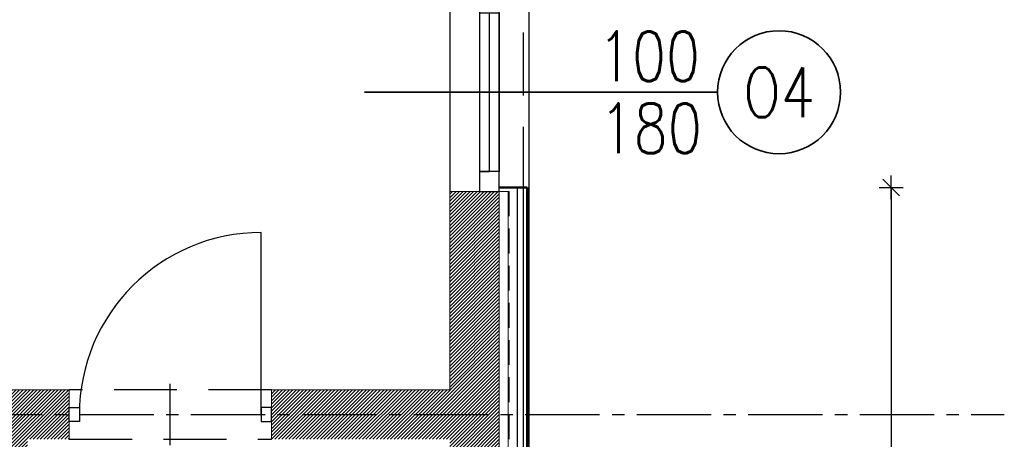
# Model space of a CAD drawing. Header units: inches. Extents: x 27484 to 71626, y -45113 to 39.
# Tile 162 of 256: x 36995 to 37492, y -34378 to -34166. Entities that reach past the tile are written whole.
import ezdxf
from ezdxf.enums import TextEntityAlignment as Align

# ---------------------------------------------------------------- set-up
doc = ezdxf.new("R2010")
doc.units = ezdxf.units.IN
doc.header["$LTSCALE"] = 50
doc.header["$MEASUREMENT"] = 0
for name, pattern in [('CENTER2', [1.125, 0.75, -0.125, 0.125, -0.125]), ('DASHED', [0.75, 0.5, -0.25]), ('DASHED2', [9.525, 6.35, -3.175])]:
    doc.linetypes.add(name, pattern=pattern)
for name, color, linetype, lineweight in [('A-obwiednia proj.', 4, 'Continuous', 50), ('A-okna projektowane', 4, 'Continuous', 30), ('A-proj. styropian', 2, 'BATTING', 9), ('A-PRZERYW', 7, 'DASHED2', 18), ('A-rozbiórka', 8, 'DASHED', 15), ('A-SCIANY', 5, 'Continuous', 18), ('A-WID', 1, 'Continuous', 9), ('A-ść. istn.', 8, 'Continuous', 0), ('mat', 7, 'Continuous', 9), ('R-MET-DRZ', 7, 'Continuous', 15), ('R-MET-OKN', 7, 'Continuous', 35)]:
    doc.layers.add(name, color=color, linetype=linetype, lineweight=lineweight)
for name, color, linetype in [('A-OS', 7, 'CENTER2'), ('R-DIM', 6, 'Continuous'), ('R-MET-OKN-OPIS', 7, 'Continuous'), ('R-MET-OKN-OPIS-SYM', 2, 'Continuous'), ('S-DRZ-', 7, 'Continuous'), ('S-DRZ-O', 7, 'Continuous'), ('S-DRZ-SKRZYD', 5, 'Continuous'), ('S-DRZ-WEGAR', 7, 'Continuous')]:
    doc.layers.add(name, color=color, linetype=linetype)
doc.styles.add('MET_OKN', font='SIMPLEX.SHX')
doc.styles.add('MM_050', font='romans.shx', dxfattribs={"width": 0.8, "height": 16})
doc.linetypes.add('BATTING', pattern='A,0.0001,-0.1,[134,ltypeshp.shx,S=0.1,R=0,X=-0.1,Y=0],-0.2,[134,ltypeshp.shx,S=0.1,R=180,X=0.1,Y=0],-0.1', length=0.4001)
doc.dimstyles.new('AM100', dxfattribs={"dimtxt": 0.18, "dimasz": 1, "dimexe": 0, "dimexo": 0, "dimgap": 0, "dimtad": 0, "dimdec": 4, "dimdsep": 46, "dimtxsty": 'MM_050', "dimblk1": 'W1', "dimblk2": 'W1', "dimsah": 1, "dimcen": 4, "dimse1": 1, "dimse2": 1, "dimclrd": 256, "dimclre": 256, "dimclrt": 2, "dimadec": 5, "dimazin": 0, "dimtfac": 0.444444, "dimtdec": 4, "dimtix": 1, "dimtmove": 2, "dimatfit": 3, "dimldrblk": 'W1', "dimfxl": 1, "dimtvp": 0.777778, "dimtolj": 1, "dimarcsym": 0})
pattern_1 = [(45, (31560.1443, -34930.5661), (-0.88388348, 0.88388348), [])]

# ---------------------------------------------------------------- blocks, each defined once
blk = doc.blocks.new('D90-L-DL')
at = {"layer": 'S-DRZ-'}
blk.add_arc((-45, 0), 90, 270, 0, dxfattribs=at)
at = {"layer": 'S-DRZ-O'}
blk.add_line((0, 15.12), (0, -15.12), dxfattribs=at)
at = {"layer": 'S-DRZ-SKRZYD'}
blk.add_line((-45, 0), (-45, -90), dxfattribs=at)
at = {"layer": 'S-DRZ-WEGAR'}
for points in [[(-50, -3.5), (-45, -3.5), (-45, 3.5), (-50, 3.5)], [(45, 3.5), (50, 3.5), (50, -3.5), (45, -3.5)]]:
    blk.add_lwpolyline(points, close=True, dxfattribs=at)
blk = doc.blocks.new('MET-OK')
at = {"layer": 'R-MET-OKN'}
blk.add_lwpolyline([(0, -42.9), (0, 42.9, 0.581818)], format="xyb", dxfattribs=at)
blk.add_circle((0, 66.1), 23.2, dxfattribs=at)
at = {"layer": 'R-MET-OKN-OPIS', "style": 'MET_OKN', "width": 0.8}
for tag, p in [('SO', (-4.22, 40.66)), ('HO', (22.97, 40.66))]:
    blk.add_attdef(tag, text='', height=18.75, rotation=90, dxfattribs=at).set_placement(p, align=Align.RIGHT)
at = {"layer": 'R-MET-OKN-OPIS-SYM', "style": 'MET_OKN', "width": 0.8}
blk.add_attdef('SYM', text='', height=18.75, rotation=90, dxfattribs=at).set_placement((9.38, 66.1), align=Align.CENTER)
blk = doc.blocks.new('W1')
for p, q in [((0, 6), (0, -6)), ((-6, 0), (6, 0)), ((-4.24, -4.24), (4.24, 4.24))]:
    blk.add_line(p, q)
blk = doc.blocks.new('*D164')
at = {"layer": 'Defpoints', "color": 0, "ltscale": 0.1, "transparency": 16777216}
for p in [(37246.48, -34251.07), (37237.48, -34654.07), (37435.21, -34654.07)]:
    blk.add_point(p, dxfattribs=at)
at = {"layer": 'R-DIM', "lineweight": -2, "ltscale": 0.1, "transparency": 16777216}
blk.add_line((37435.21, -34252.07), (37435.21, -34653.07), dxfattribs=at)
for p, rotation in [((37435.21, -34251.07), 89.99999999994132), ((37435.21, -34654.07), 269.9999999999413)]:
    blk.add_blockref('W1', p, dxfattribs=dict(at, rotation=rotation))
at = {"layer": 'R-DIM', "color": 2, "ltscale": 0.1, "transparency": 16777216, "insert": (37422.77, -34452.57), "char_height": 16, "attachment_point": 5, "rotation": 90, "style": 'MM_050'}
blk.add_mtext('\\A1;403', dxfattribs=at)

msp = doc.modelspace()

# ---------------------------------------------------------------- hatches: boundary and pattern name
at = {"layer": 'A-ść. istn.', "ltscale": 0.1}
h = msp.add_hatch(dxfattribs=at)
h.set_pattern_fill('ANSI31', color=256, scale=10)
h.set_pattern_definition(pattern_1)
h.paths.add_polyline_path([(37237.48246, -34529.06607), (37224.98246, -34529.06607), (37224.98246, -34554.06607), (37237.48246, -34554.06607)])
h.paths.add_polyline_path([(37224.98246, -34529.06607), (37212.48246, -34529.06607), (37212.48246, -34554.06607), (37224.98246, -34554.06607)])
h.paths.add_polyline_path([(37224.98246, -34365.56607), (37122.48246, -34365.56607), (37122.48246, -34369.13607), (37122.48246, -34378.06607), (37212.48246, -34378.06607), (37212.48246, -34429.06607), (37224.98246, -34429.06607)])
h.paths.add_polyline_path([(37237.48246, -34270.56607), (37224.98246, -34270.56607), (37224.98246, -34365.56607), (37237.48246, -34365.56607)])
h.paths.add_polyline_path([(37237.48246, -34365.56607), (37224.98246, -34365.56607), (37224.98246, -34429.06607), (37237.48246, -34429.06607)])
h.paths.add_polyline_path([(37224.98246, -34270.56607), (37212.48246, -34270.56607), (37212.48246, -34353.06607), (37122.48246, -34353.06607), (37122.48246, -34365.56607), (37224.98246, -34365.56607)])
h.paths.add_polyline_path([(37224.98246, -34253.06607), (37212.48246, -34253.06607), (37212.48246, -34270.56607), (37224.98246, -34270.56607)])
h.paths.add_polyline_path([(37237.48246, -34253.06607), (37224.98246, -34253.06607), (37224.98246, -34270.56607), (37237.48246, -34270.56607)])
h = msp.add_hatch(dxfattribs=at)
h.set_pattern_fill('ANSI31', color=256, scale=10)
h.set_pattern_definition(pattern_1)
h.paths.add_polyline_path([(36974.48246, -34631.06607), (36899.48246, -34631.06607), (36832.48246, -34631.06607), (36832.48246, -34644.06607), (36844.48246, -34644.06607), (36844.48246, -34643.06607), (36974.48246, -34643.06607)])
h.paths.add_polyline_path([(36999.48246, -34528.06607), (36987.48246, -34528.06607), (36987.48246, -34631.06607), (36999.48246, -34631.06607), (36999.48246, -34618.06607), (37001.48246, -34618.06607), (37001.48246, -34606.06607), (36999.48246, -34606.06607)])
h.paths.add_polyline_path([(36974.48246, -34516.06607), (36637.48246, -34516.06607), (36637.48246, -34365.56607), (36624.98246, -34365.56607), (36624.98246, -34603.06607), (36628.55246, -34603.06607), (36637.48246, -34603.06607), (36637.48246, -34528.06607), (36974.48246, -34528.06607)])
h.paths.add_polyline_path([(36624.98246, -34365.56607), (36497.48246, -34365.56607), (36497.48246, -34378.06607), (36612.48246, -34378.06607), (36612.48246, -34603.06607), (36624.98246, -34603.06607)])
h.paths.add_polyline_path([(36999.48246, -34378.06607), (37020.48246, -34378.06607), (37020.48246, -34365.56607), (36757.48246, -34365.56607), (36757.48246, -34378.06607), (36987.48246, -34378.06607), (36987.48246, -34503.06607), (36974.48246, -34503.06607), (36974.48246, -34516.06607), (36974.48246, -34528.06607), (36987.48246, -34528.06607), (36999.48246, -34528.06607)])
h.paths.add_polyline_path([(36992.28576, -34510.26277, -1), (36981.67916, -34520.86937, -1)], flags=16)
h.paths.add_polyline_path([(37020.48246, -34353.06607), (36942.48246, -34353.06607), (36942.48246, -34365.56607), (37020.48246, -34365.56607), (37020.48246, -34361.99607)])

# ---------------------------------------------------------------- linework, layer by layer
at = {"layer": 'A-obwiednia proj.', "ltscale": 3}
for q in [(37237.48246, -34251.06607), (37251.48246, -34652.06607)]:
    msp.add_line((37251.48246, -34251.06607), q, dxfattribs=at)
at = {"layer": 'A-okna projektowane'}
msp.add_lwpolyline([(37227.48246, -34153.06607), (37227.48246, -34253.06607), (37237.48246, -34253.06607), (37237.48246, -34153.06607), (37227.48246, -34153.06607), (37227.48246, -34163.06607), (37237.48246, -34163.06607), (37237.48246, -34243.06607), (37227.48246, -34243.06607), (37232.48246, -34243.06607), (37232.48246, -34163.06607), (37232.48246, -34163.06607), (37232.48246, -34163.06607), (37232.48246, -34163.06607)], dxfattribs=at)
at = {"layer": 'A-OS'}
msp.add_line((36069.37405, -34365.56607), (37492.32432, -34365.56607), dxfattribs=at)
at = {"layer": 'A-proj. styropian', "ltscale": 0.2}
msp.add_line((37241.98246, -34253.06607), (37241.98246, -34652.06607), dxfattribs=at)
at = {"layer": 'A-PRZERYW', "lineweight": -3, "ltscale": 0.1}
for p, q in [((37249.48246, -34030.06607), (37249.48246, -34652.06607)), ((37122.48246, -34353.06607), (37020.48246, -34353.06607)), ((37020.48246, -34378.06607), (37122.48246, -34378.06607))]:
    msp.add_line(p, q, dxfattribs=at)
at = {"layer": 'A-rozbiórka', "ltscale": 0.5}
msp.add_line((37242.48246, -34253.06607), (37242.48246, -34652.06607), dxfattribs=at)
at = {"layer": 'A-SCIANY', "ltscale": 3}
for p, q in [((37212.48246, -34353.06607), (37212.48246, -34253.06607)), ((37237.48246, -34253.06607), (37212.48246, -34253.06607)), ((36794.48246, -34353.06607), (37020.48246, -34353.06607)), ((37020.48246, -34353.06607), (37020.48246, -34378.06607)), ((37212.48246, -34353.06607), (37122.48246, -34353.06607)), ((37122.48246, -34353.06607), (37122.48246, -34378.06607))]:
    msp.add_line(p, q, dxfattribs=at)
at = {"layer": 'A-WID', "lineweight": -2}
for p, q in [((37252.48246, -34654.06607), (37252.48246, -34028.06607)), ((37212.48246, -34153.06607), (37212.48246, -34253.06607))]:
    msp.add_line(p, q, dxfattribs=at)
at = {"layer": 'mat'}
for p, q in [((37237.48246, -34496.56607), (37237.48246, -33809.56607)), ((37237.48246, -34773.06607), (37237.48246, -34053.06607)), ((37242.48246, -34253.06607), (37237.48246, -34253.06607))]:
    msp.add_line(p, q, dxfattribs=at)
at = {"layer": 'mat', "lineweight": -3}
for p, q in [((37246.48246, -34251.06607), (37246.48246, -34652.06607)), ((37249.48246, -34251.06607), (37249.48246, -34652.06607))]:
    msp.add_line(p, q, dxfattribs=at)
at = {"layer": 'R-MET-OKN'}
msp.add_line((37249.48246, -34203.06607), (37169.48246, -34203.06607), dxfattribs=at)

# ---------------------------------------------------------------- block references
at = {"layer": 'R-MET-DRZ', "extrusion": (0, 0, -1), "xscale": -1.020000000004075, "yscale": 1.020000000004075, "zscale": -1.019999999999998, "rotation": 180}
msp.add_blockref('D90-L-DL', (-37071.48246, -34365.56607), dxfattribs=at)
at = {"layer": 'R-MET-OKN'}
ref = msp.add_blockref('MET-OK', (37290.3191, -34203.06607), dxfattribs=dict(at, xscale=1.336499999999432, yscale=1.336499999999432, zscale=1.336499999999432, rotation=270))
ref.add_attrib('SYM', 'O4', dxfattribs={"layer": 'R-MET-OKN-OPIS-SYM', "height": 25.059375, "style": 'MET_OKN', "width": 0.8}).set_placement((37378.66672, -34215.59576), align=Align.CENTER)
ref.add_attrib('SO', '100', dxfattribs={"layer": 'R-MET-OKN-OPIS', "height": 25.059375, "style": 'MET_OKN', "width": 0.8}).set_placement((37338.78138, -34197.42771), align=Align.RIGHT)
ref.add_attrib('HO', '180', dxfattribs={"layer": 'R-MET-OKN-OPIS', "height": 25.059375, "style": 'MET_OKN', "width": 0.8}).set_placement((37339.68757, -34233.76381), align=Align.RIGHT)

# ---------------------------------------------------------------- dimensions: what is measured, and where the dimension line sits
at = {"layer": 'R-DIM', "ltscale": 0.1}
dim = msp.add_linear_dim(base=(37435.2127, -34654.06607), p1=(37246.48246, -34251.06607), p2=(37237.48246, -34654.06607), angle=90, dimstyle='AM100', dxfattribs=at)
dim.commit()
dim.dimension.update_dxf_attribs({"geometry": '*D164', "text_midpoint": (37422.76826, -34452.56607)})

doc.saveas('drawing.dxf')
